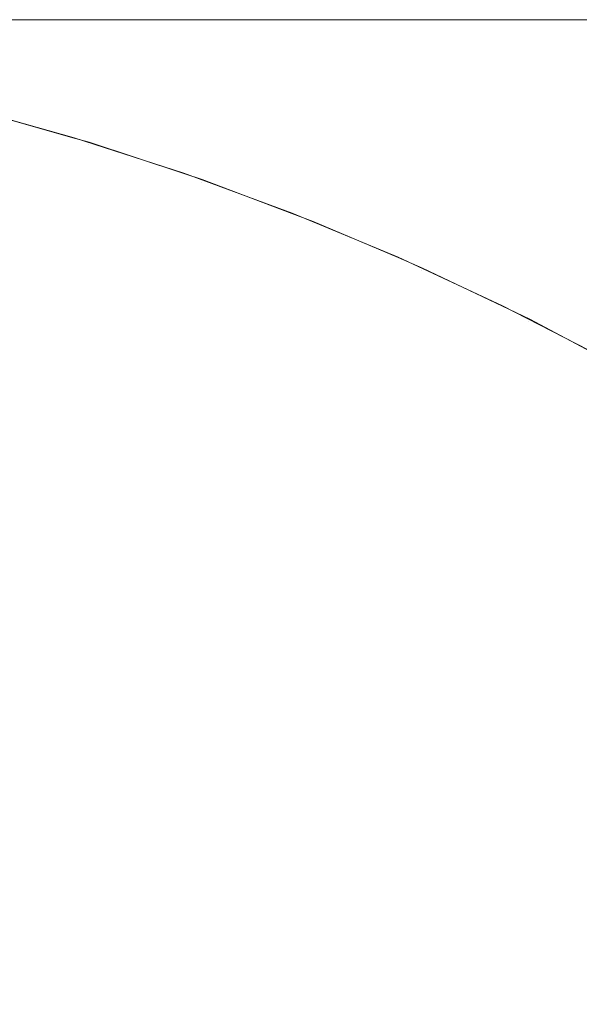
# Model space of a CAD drawing. Header units: centimetres. Extents: x -25.9 to 27.4, y -21.7 to -19.9.
# Tile 88 of 202: x -8.0607 to -8.0407, y -19.8952 to -19.86. Entities that reach past the tile are written whole.
import ezdxf

# ---------------------------------------------------------------- set-up
doc = ezdxf.new("R2010")
doc.units = ezdxf.units.CM
doc.header["$LTSCALE"] = 2.54
doc.layers.add('Lucido design-1', color=7, linetype='Continuous')

# ---------------------------------------------------------------- blocks, each defined once
blk = doc.blocks.new('Gruppo-5-1')
at = {"color": 7, "linetype": 'Continuous', "lineweight": 9}
for points, invisible_edges in [([(27.312519, -19.860047, 876.324458), (27.312519, -19.86, 876.321383), (-25.787481, -19.86, 876.321383), (-25.787481, -19.860047, 876.324458)], 8), ([(-25.787481, -19.86, 875.721383), (-8.04069, -19.86, 876.049941), (-8.046152, -19.86, 876.043136)], 9), ([(-25.787481, -19.86, 875.721383), (-8.016039, -19.86, 876.074592), (-8.022599, -19.86, 876.068839)], 9), ([(-25.787481, -19.86, 875.721383), (-8.056159, -19.86, 876.028843), (-8.060686, -19.86, 876.021383)], 9), ([(-8.046152, -19.86, 876.043136), (-8.051312, -19.86, 876.036099), (-25.787481, -19.86, 875.721383)], 10), ([(-8.051312, -19.86, 876.036099), (-8.056159, -19.86, 876.028843), (-25.787481, -19.86, 875.721383)], 10), ([(-8.022599, -19.86, 876.068839), (-8.028903, -19.86, 876.062805), (-25.787481, -19.86, 875.721383)], 10), ([(-8.028903, -19.86, 876.062805), (-8.034937, -19.86, 876.056502), (-25.787481, -19.86, 875.721383)], 10), ([(9.412519, -19.86, 876.121383), (-25.787481, -19.86, 876.321383), (27.312519, -19.86, 876.321383)], 9), ([(9.412519, -19.86, 876.121383), (-7.887481, -19.86, 876.121383), (-25.787481, -19.86, 876.321383)], 10), ([(-8.034937, -19.86, 876.056502), (-8.04069, -19.86, 876.049941), (-25.787481, -19.86, 875.721383)], 10), ([(-25.787481, -19.86, 875.721383), (-7.994941, -19.86, 876.090062), (-8.002196, -19.86, 876.085214)], 9), ([(-8.002196, -19.86, 876.085214), (-8.009233, -19.86, 876.080054), (-25.787481, -19.86, 875.721383)], 10), ([(-8.009233, -19.86, 876.080054), (-8.016039, -19.86, 876.074592), (-25.787481, -19.86, 875.721383)], 10), ([(-25.787481, -19.86, 875.721383), (-7.979831, -19.86, 876.098786), (-7.987481, -19.86, 876.094589)], 9), ([(-25.787481, -19.86, 876.321383), (-7.930769, -19.86, 876.116643), (-7.939245, -19.86, 876.114569)], 9), ([(-7.987481, -19.86, 876.094589), (-7.994941, -19.86, 876.090062), (-25.787481, -19.86, 875.721383)], 10), ([(-25.787481, -19.86, 876.321383), (-7.922211, -19.86, 876.118345), (-7.930769, -19.86, 876.116643)], 9), ([(-7.939245, -19.86, 876.114569), (-7.947622, -19.86, 876.112127), (-25.787481, -19.86, 876.321383)], 10), ([(-25.787481, -19.86, 876.321383), (-7.896205, -19.86, 876.121193), (-7.904912, -19.86, 876.120622)], 9), ([(-25.787481, -19.86, 876.321383), (-7.913586, -19.86, 876.119672), (-7.922211, -19.86, 876.118345)], 9), ([(-7.887481, -19.86, 876.121383), (-7.896205, -19.86, 876.121193), (-25.787481, -19.86, 876.321383)], 10), ([(-25.787481, -19.86, 875.721383), (-25.787481, -19.86, 876.321383), (-7.964018, -19.86, 876.106159), (-7.972005, -19.86, 876.102645)], 10), ([(-7.972005, -19.86, 876.102645), (-7.979831, -19.86, 876.098786), (-25.787481, -19.86, 875.721383)], 10), ([(-25.787481, -19.86, 876.321383), (-7.947622, -19.86, 876.112127), (-7.955885, -19.86, 876.109322)], 9), ([(-7.904912, -19.86, 876.120622), (-7.913586, -19.86, 876.119672), (-25.787481, -19.86, 876.321383)], 10), ([(-7.955885, -19.86, 876.109322), (-7.964018, -19.86, 876.106159), (-25.787481, -19.86, 876.321383)], 10), ([(-25.787481, -19.860047, 876.324458), (-25.787481, -19.860114, 876.325744), (27.312519, -19.860114, 876.325744), (27.312519, -19.860047, 876.324458)], 10), ([(-8.064883, -19.86, 876.013733), (-8.060686, -19.86, 876.021383), (-8.056911, -19.860095, 876.019204), (-8.061016, -19.860095, 876.01172)], 14), ([(-8.060686, -19.86, 876.021383), (-8.056159, -19.86, 876.028843), (-8.052482, -19.860095, 876.026501), (-8.056911, -19.860095, 876.019204)], 14), ([(-8.056159, -19.86, 876.028843), (-8.051312, -19.86, 876.036099), (-8.04774, -19.860095, 876.033598), (-8.052482, -19.860095, 876.026501)], 14), ([(-8.051312, -19.86, 876.036099), (-8.046152, -19.86, 876.043136), (-8.042693, -19.860095, 876.040482), (-8.04774, -19.860095, 876.033598)], 14), ([(-8.046152, -19.86, 876.043136), (-8.04069, -19.86, 876.049941), (-8.03735, -19.860095, 876.047139), (-8.042693, -19.860095, 876.040482)], 14), ([(27.312519, -19.860261, 876.328604), (27.312519, -19.860114, 876.325744), (-25.787481, -19.860114, 876.325744), (-25.787481, -19.860261, 876.328604)], 10), ([(-25.787481, -19.860261, 876.328604), (-25.787481, -19.8604, 876.330097), (27.312519, -19.8604, 876.330097), (27.312519, -19.860261, 876.328604)], 10), ([(27.312519, -19.860647, 876.33274), (27.312519, -19.8604, 876.330097), (-25.787481, -19.8604, 876.330097), (-25.787481, -19.860647, 876.33274)], 10), ([(-8.067439, -19.860361, 875.986883), (-8.064411, -19.860361, 875.99467), (-8.06061, -19.860798, 875.993096), (-8.063573, -19.860798, 875.985476)], 15), ([(-8.064791, -19.860095, 876.004065), (-8.061016, -19.860095, 876.01172), (-8.057351, -19.860361, 876.009812), (-8.061046, -19.860361, 876.002318)], 15), ([(-8.064411, -19.860361, 875.99467), (-8.061046, -19.860361, 876.002318), (-8.057317, -19.860798, 876.000579), (-8.06061, -19.860798, 875.993096)], 15), ([(-8.061046, -19.860361, 876.002318), (-8.057351, -19.860361, 876.009812), (-8.053701, -19.860798, 876.007912), (-8.057317, -19.860798, 876.000579)], 15), ([(-8.061016, -19.860095, 876.01172), (-8.056911, -19.860095, 876.019204), (-8.053332, -19.860361, 876.017137), (-8.057351, -19.860361, 876.009812)], 15), ([(-8.057351, -19.860361, 876.009812), (-8.053332, -19.860361, 876.017137), (-8.049769, -19.860798, 876.01508), (-8.053701, -19.860798, 876.007912)], 15), ([(-8.056911, -19.860095, 876.019204), (-8.052482, -19.860095, 876.026501), (-8.048997, -19.860361, 876.02428), (-8.053332, -19.860361, 876.017137)], 15), ([(-8.053332, -19.860361, 876.017137), (-8.048997, -19.860361, 876.02428), (-8.045527, -19.860798, 876.02207), (-8.049769, -19.860798, 876.01508)], 15), ([(-8.052482, -19.860095, 876.026501), (-8.04774, -19.860095, 876.033598), (-8.044355, -19.860361, 876.031228), (-8.048997, -19.860361, 876.02428)], 15), ([(-8.048997, -19.860361, 876.02428), (-8.044355, -19.860361, 876.031228), (-8.040985, -19.860798, 876.028868), (-8.045527, -19.860798, 876.02207)], 15), ([(-8.04774, -19.860095, 876.033598), (-8.042693, -19.860095, 876.040482), (-8.039414, -19.860361, 876.037966), (-8.044355, -19.860361, 876.031228)], 15), ([(-8.044355, -19.860361, 876.031228), (-8.039414, -19.860361, 876.037966), (-8.03615, -19.860798, 876.035461), (-8.040985, -19.860798, 876.028868)], 15), ([(-8.042693, -19.860095, 876.040482), (-8.03735, -19.860095, 876.047139), (-8.034185, -19.860361, 876.044482), (-8.039414, -19.860361, 876.037966)], 15), ([(-25.787481, -19.860647, 876.33274), (-25.787481, -19.860876, 876.334433), (27.312519, -19.860876, 876.334433), (27.312519, -19.860647, 876.33274)], 10), ([(27.312519, -19.861205, 876.336861), (27.312519, -19.860876, 876.334433), (-25.787481, -19.860876, 876.334433), (-25.787481, -19.861205, 876.336861)], 10), ([(-8.066201, -19.860798, 875.977734), (-8.063573, -19.860798, 875.985476), (-8.059731, -19.861404, 875.984077), (-8.062301, -19.861404, 875.976504)], 15), ([(-8.063573, -19.860798, 875.985476), (-8.06061, -19.860798, 875.993096), (-8.056832, -19.861404, 875.991531), (-8.059731, -19.861404, 875.984077)], 15), ([(-8.06061, -19.860798, 875.993096), (-8.057317, -19.860798, 876.000579), (-8.053611, -19.861404, 875.998851), (-8.056832, -19.861404, 875.991531)], 15), ([(-8.057317, -19.860798, 876.000579), (-8.053701, -19.860798, 876.007912), (-8.050074, -19.861404, 876.006024), (-8.053611, -19.861404, 875.998851)], 15), ([(-8.053701, -19.860798, 876.007912), (-8.049769, -19.860798, 876.01508), (-8.046227, -19.861404, 876.013035), (-8.050074, -19.861404, 876.006024)], 15), ([(-8.049769, -19.860798, 876.01508), (-8.045527, -19.860798, 876.02207), (-8.042078, -19.861404, 876.019873), (-8.046227, -19.861404, 876.013035)], 15), ([(-8.045527, -19.860798, 876.02207), (-8.040985, -19.860798, 876.028868), (-8.037635, -19.861404, 876.026522), (-8.042078, -19.861404, 876.019873)], 15), ([(-8.040985, -19.860798, 876.028868), (-8.03615, -19.860798, 876.035461), (-8.032906, -19.861404, 876.032972), (-8.037635, -19.861404, 876.026522)], 15), ([(-25.787481, -19.861205, 876.336861), (-25.787481, -19.86154, 876.338745), (27.312519, -19.86154, 876.338745), (27.312519, -19.861205, 876.336861)], 10), ([(-8.06644, -19.861404, 875.961058), (-8.064539, -19.861404, 875.968826), (-8.06062, -19.862177, 875.967776), (-8.062479, -19.862177, 875.96018)], 15), ([(-8.064539, -19.861404, 875.968826), (-8.062301, -19.861404, 875.976504), (-8.058432, -19.862177, 875.975284), (-8.06062, -19.862177, 875.967776)], 15), ([(-8.062301, -19.861404, 875.976504), (-8.059731, -19.861404, 875.984077), (-8.055918, -19.862177, 875.982689), (-8.058432, -19.862177, 875.975284)], 15), ([(-8.059731, -19.861404, 875.984077), (-8.056832, -19.861404, 875.991531), (-8.053084, -19.862177, 875.989978), (-8.055918, -19.862177, 875.982689)], 15), ([(-8.056832, -19.861404, 875.991531), (-8.053611, -19.861404, 875.998851), (-8.049934, -19.862177, 875.997136), (-8.053084, -19.862177, 875.989978)], 15), ([(-8.053611, -19.861404, 875.998851), (-8.050074, -19.861404, 876.006024), (-8.046475, -19.862177, 876.00415), (-8.049934, -19.862177, 875.997136)], 15), ([(-8.050074, -19.861404, 876.006024), (-8.046227, -19.861404, 876.013035), (-8.042713, -19.862177, 876.011007), (-8.046475, -19.862177, 876.00415)], 15), ([(-8.046227, -19.861404, 876.013035), (-8.042078, -19.861404, 876.019873), (-8.038656, -19.862177, 876.017693), (-8.042713, -19.862177, 876.011007)], 15), ([(-8.042078, -19.861404, 876.019873), (-8.037635, -19.861404, 876.026522), (-8.034312, -19.862177, 876.024195), (-8.038656, -19.862177, 876.017693)], 15), ([(27.312519, -19.861935, 876.340958), (27.312519, -19.86154, 876.338745), (-25.787481, -19.86154, 876.338745), (-25.787481, -19.861935, 876.340958)], 10), ([(-25.787481, -19.861935, 876.340958), (-25.787481, -19.862392, 876.343023), (27.312519, -19.862392, 876.343023), (27.312519, -19.861935, 876.340958)], 10), ([(-8.065194, -19.862177, 875.94478), (-8.064005, -19.862177, 875.952509), (-8.060047, -19.863117, 875.951812), (-8.06121, -19.863117, 875.944255)], 15), ([(-8.064005, -19.862177, 875.952509), (-8.062479, -19.862177, 875.96018), (-8.058556, -19.863117, 875.95931), (-8.060047, -19.863117, 875.951812)], 15), ([(-8.062479, -19.862177, 875.96018), (-8.06062, -19.862177, 875.967776), (-8.056739, -19.863117, 875.966736), (-8.058556, -19.863117, 875.95931)], 15), ([(-8.06062, -19.862177, 875.967776), (-8.058432, -19.862177, 875.975284), (-8.054599, -19.863117, 875.974076), (-8.056739, -19.863117, 875.966736)], 15), ([(-8.058432, -19.862177, 875.975284), (-8.055918, -19.862177, 875.982689), (-8.052142, -19.863117, 875.981315), (-8.054599, -19.863117, 875.974076)], 15), ([(-8.055918, -19.862177, 875.982689), (-8.053084, -19.862177, 875.989978), (-8.049371, -19.863117, 875.98844), (-8.052142, -19.863117, 875.981315)], 15), ([(-8.053084, -19.862177, 875.989978), (-8.049934, -19.862177, 875.997136), (-8.046292, -19.863117, 875.995438), (-8.049371, -19.863117, 875.98844)], 15), ([(-8.049934, -19.862177, 875.997136), (-8.046475, -19.862177, 876.00415), (-8.042911, -19.863117, 876.002295), (-8.046292, -19.863117, 875.995438)], 15), ([(-8.046475, -19.862177, 876.00415), (-8.042713, -19.862177, 876.011007), (-8.039233, -19.863117, 876.008998), (-8.042911, -19.863117, 876.002295)], 15), ([(-8.042713, -19.862177, 876.011007), (-8.038656, -19.862177, 876.017693), (-8.035267, -19.863117, 876.015534), (-8.039233, -19.863117, 876.008998)], 15), ([(27.312519, -19.862835, 876.345025), (27.312519, -19.862392, 876.343023), (-25.787481, -19.862392, 876.343023), (-25.787481, -19.862835, 876.345025)], 10), ([(-25.787481, -19.862835, 876.345025), (-25.787481, -19.863428, 876.34726), (27.312519, -19.863428, 876.34726), (27.312519, -19.862835, 876.345025)], 10), ([(-8.06271, -19.863117, 875.921383), (-8.058737, -19.86422, 875.921383), (-8.058739, -19.86423, 875.721383), (-8.062283, -19.863227, 875.721383)], 10), ([(-8.06271, -19.863117, 875.921383), (-8.062543, -19.863117, 875.929027), (-8.058574, -19.86422, 875.928854), (-8.058737, -19.86422, 875.921383)], 7), ([(-8.062543, -19.863117, 875.929027), (-8.062043, -19.863117, 875.936656), (-8.058085, -19.86422, 875.936309), (-8.058574, -19.86422, 875.928854)], 15), ([(-8.058227, -19.864474, 875.717024), (-8.062307, -19.863319, 875.717024), (-8.062283, -19.863227, 875.721383), (-8.058739, -19.86423, 875.721383)], 11), ([(-8.062043, -19.863117, 875.936656), (-8.06121, -19.863117, 875.944255), (-8.057272, -19.86422, 875.943737), (-8.058085, -19.86422, 875.936309)], 15), ([(-8.06121, -19.863117, 875.944255), (-8.060047, -19.863117, 875.951812), (-8.056135, -19.86422, 875.951122), (-8.057272, -19.86422, 875.943737)], 15), ([(-8.060047, -19.863117, 875.951812), (-8.058556, -19.863117, 875.95931), (-8.054677, -19.86422, 875.95845), (-8.056135, -19.86422, 875.951122)], 15), ([(-8.058556, -19.863117, 875.95931), (-8.056739, -19.863117, 875.966736), (-8.052901, -19.86422, 875.965708), (-8.054677, -19.86422, 875.95845)], 15), ([(-8.056739, -19.863117, 875.966736), (-8.054599, -19.863117, 875.974076), (-8.05081, -19.86422, 875.972881), (-8.052901, -19.86422, 875.965708)], 15), ([(-8.054599, -19.863117, 875.974076), (-8.052142, -19.863117, 875.981315), (-8.048409, -19.86422, 875.979956), (-8.05081, -19.86422, 875.972881)], 15), ([(-8.052142, -19.863117, 875.981315), (-8.049371, -19.863117, 875.98844), (-8.045701, -19.86422, 875.98692), (-8.048409, -19.86422, 875.979956)], 15), ([(-8.049371, -19.863117, 875.98844), (-8.046292, -19.863117, 875.995438), (-8.042691, -19.86422, 875.993759), (-8.045701, -19.86422, 875.98692)], 15), ([(-8.046292, -19.863117, 875.995438), (-8.042911, -19.863117, 876.002295), (-8.039387, -19.86422, 876.00046), (-8.042691, -19.86422, 875.993759)], 15), ([(-8.042911, -19.863117, 876.002295), (-8.039233, -19.863117, 876.008998), (-8.035793, -19.86422, 876.007011), (-8.039387, -19.86422, 876.00046)], 15), ([(27.312519, -19.863905, 876.349055), (27.312519, -19.863428, 876.34726), (-25.787481, -19.863428, 876.34726), (-25.787481, -19.863905, 876.349055)], 10), ([(-8.062374, -19.863576, 875.712891), (-8.058305, -19.864729, 875.712891), (-8.058433, -19.865146, 875.708777), (-8.062484, -19.863999, 875.708777)], 15), ([(-8.062307, -19.863319, 875.717024), (-8.058227, -19.864474, 875.717024), (-8.058305, -19.864729, 875.712891), (-8.062374, -19.863576, 875.712891)], 15), ([(-25.787481, -19.863905, 876.349055), (-25.787481, -19.864648, 876.351448), (27.312519, -19.864648, 876.351448), (27.312519, -19.863905, 876.349055)], 10), ([(-8.062484, -19.863999, 875.708777), (-8.058433, -19.865146, 875.708777), (-8.05861, -19.865725, 875.704687), (-8.062637, -19.864585, 875.704687)], 15), ([(-8.058199, -19.864383, 875.721383), (-8.058739, -19.86423, 875.721383), (-8.058737, -19.86422, 875.921383)], 10), ([(-8.058739, -19.86423, 875.721383), (-8.058199, -19.864383, 875.721383), (-8.058227, -19.864474, 875.717024)], 10), ([(-8.058199, -19.864383, 875.721383), (-8.058737, -19.86422, 875.921383), (-8.054816, -19.865486, 875.921383)], 9), ([(-8.058737, -19.86422, 875.921383), (-8.058574, -19.86422, 875.928854), (-8.054657, -19.865486, 875.928683), (-8.054816, -19.865486, 875.921383)], 7), ([(-8.058574, -19.86422, 875.928854), (-8.058085, -19.86422, 875.936309), (-8.054179, -19.865486, 875.935968), (-8.054657, -19.865486, 875.928683)], 15), ([(-8.058085, -19.86422, 875.936309), (-8.057272, -19.86422, 875.943737), (-8.053384, -19.865486, 875.943225), (-8.054179, -19.865486, 875.935968)], 15), ([(-8.057272, -19.86422, 875.943737), (-8.056135, -19.86422, 875.951122), (-8.052274, -19.865486, 875.950441), (-8.053384, -19.865486, 875.943225)], 15), ([(-8.056135, -19.86422, 875.951122), (-8.054677, -19.86422, 875.95845), (-8.05085, -19.865486, 875.957601), (-8.052274, -19.865486, 875.950441)], 15), ([(-8.054677, -19.86422, 875.95845), (-8.052901, -19.86422, 875.965708), (-8.049114, -19.865486, 875.964693), (-8.05085, -19.865486, 875.957601)], 15), ([(-8.052901, -19.86422, 875.965708), (-8.05081, -19.86422, 875.972881), (-8.047071, -19.865486, 875.971702), (-8.049114, -19.865486, 875.964693)], 15), ([(-8.05081, -19.86422, 875.972881), (-8.048409, -19.86422, 875.979956), (-8.044725, -19.865486, 875.978615), (-8.047071, -19.865486, 875.971702)], 15), ([(-8.048409, -19.86422, 875.979956), (-8.045701, -19.86422, 875.98692), (-8.042078, -19.865486, 875.98542), (-8.044725, -19.865486, 875.978615)], 15), ([(-8.045701, -19.86422, 875.98692), (-8.042691, -19.86422, 875.993759), (-8.039138, -19.865486, 875.992102), (-8.042078, -19.865486, 875.98542)], 15), ([(-8.042691, -19.86422, 875.993759), (-8.039387, -19.86422, 876.00046), (-8.035909, -19.865486, 875.99865), (-8.039138, -19.865486, 875.992102)], 15), ([(27.312519, -19.865143, 876.35304), (27.312519, -19.864648, 876.351448), (-25.787481, -19.864648, 876.351448), (-25.787481, -19.865143, 876.35304)], 10), ([(-8.062637, -19.864585, 875.704687), (-8.05861, -19.865725, 875.704687), (-8.058836, -19.866465, 875.70063), (-8.062832, -19.865334, 875.70063)], 15), ([(-8.058227, -19.864474, 875.717024), (-8.054199, -19.865802, 875.717024), (-8.054288, -19.866053, 875.712891), (-8.058305, -19.864729, 875.712891)], 15), ([(-8.054199, -19.865802, 875.717024), (-8.058227, -19.864474, 875.717024), (-8.058199, -19.864383, 875.721383), (-8.05482, -19.865497, 875.721383)], 11), ([(-8.054816, -19.865486, 875.921383), (-8.05482, -19.865497, 875.721383), (-8.058199, -19.864383, 875.721383)], 9), ([(-8.058305, -19.864729, 875.712891), (-8.054288, -19.866053, 875.712891), (-8.054433, -19.866465, 875.708777), (-8.058433, -19.865146, 875.708777)], 15), ([(-25.787481, -19.865143, 876.35304), (-25.787481, -19.86605, 876.355579), (27.312519, -19.86605, 876.355579), (27.312519, -19.865143, 876.35304)], 10), ([(-8.062832, -19.865334, 875.70063), (-8.058836, -19.866465, 875.70063), (-8.059112, -19.867363, 875.696612), (-8.063069, -19.866243, 875.696612)], 15), ([(-8.058433, -19.865146, 875.708777), (-8.054433, -19.866465, 875.708777), (-8.054635, -19.867036, 875.704687), (-8.05861, -19.865725, 875.704687)], 15), ([(-8.054167, -19.865712, 875.721383), (-8.05482, -19.865497, 875.721383), (-8.054816, -19.865486, 875.921383)], 10), ([(-8.05482, -19.865497, 875.721383), (-8.054167, -19.865712, 875.721383), (-8.054199, -19.865802, 875.717024)], 10), ([(-8.054167, -19.865712, 875.721383), (-8.054816, -19.865486, 875.921383), (-8.050954, -19.86691, 875.921383)], 9), ([(-8.054816, -19.865486, 875.921383), (-8.054657, -19.865486, 875.928683), (-8.050799, -19.86691, 875.928514), (-8.050954, -19.86691, 875.921383)], 7), ([(-8.054657, -19.865486, 875.928683), (-8.054179, -19.865486, 875.935968), (-8.050332, -19.86691, 875.935631), (-8.050799, -19.86691, 875.928514)], 15), ([(-8.050231, -19.867299, 875.717024), (-8.054199, -19.865802, 875.717024), (-8.054167, -19.865712, 875.721383), (-8.050959, -19.866923, 875.721383)], 11), ([(-8.054179, -19.865486, 875.935968), (-8.053384, -19.865486, 875.943225), (-8.049556, -19.86691, 875.942721), (-8.050332, -19.86691, 875.935631)], 15), ([(-8.050954, -19.86691, 875.921383), (-8.050959, -19.866923, 875.721383), (-8.054167, -19.865712, 875.721383)], 9), ([(-8.053384, -19.865486, 875.943225), (-8.052274, -19.865486, 875.950441), (-8.048471, -19.86691, 875.94977), (-8.049556, -19.86691, 875.942721)], 15), ([(-8.052274, -19.865486, 875.950441), (-8.05085, -19.865486, 875.957601), (-8.047079, -19.86691, 875.956765), (-8.048471, -19.86691, 875.94977)], 15), ([(-8.05085, -19.865486, 875.957601), (-8.049114, -19.865486, 875.964693), (-8.045384, -19.86691, 875.963693), (-8.047079, -19.86691, 875.956765)], 15), ([(-8.049114, -19.865486, 875.964693), (-8.047071, -19.865486, 875.971702), (-8.043388, -19.86691, 875.970541), (-8.045384, -19.86691, 875.963693)], 15), ([(-8.047071, -19.865486, 875.971702), (-8.044725, -19.865486, 875.978615), (-8.041096, -19.86691, 875.977295), (-8.043388, -19.86691, 875.970541)], 15), ([(-8.044725, -19.865486, 875.978615), (-8.042078, -19.865486, 875.98542), (-8.038511, -19.86691, 875.983942), (-8.041096, -19.86691, 875.977295)], 15), ([(-8.042078, -19.865486, 875.98542), (-8.039138, -19.865486, 875.992102), (-8.035638, -19.86691, 875.99047), (-8.038511, -19.86691, 875.983942)], 15), ([(27.312519, -19.866548, 876.356974), (27.312519, -19.86605, 876.355579), (-25.787481, -19.86605, 876.355579), (-25.787481, -19.866548, 876.356974)], 10), ([(-8.05861, -19.865725, 875.704687), (-8.054635, -19.867036, 875.704687), (-8.054893, -19.867765, 875.70063), (-8.058836, -19.866465, 875.70063)], 15), ([(-8.054288, -19.866053, 875.712891), (-8.05033, -19.867546, 875.712891), (-8.050493, -19.867951, 875.708777), (-8.054433, -19.866465, 875.708777)], 15), ([(-8.054199, -19.865802, 875.717024), (-8.050231, -19.867299, 875.717024), (-8.05033, -19.867546, 875.712891), (-8.054288, -19.866053, 875.712891)], 15), ([(-8.063069, -19.866243, 875.696612), (-8.059112, -19.867363, 875.696612), (-8.059435, -19.868419, 875.692639), (-8.063347, -19.867311, 875.692639)], 15), ([(-25.787481, -19.866548, 876.356974), (-25.787481, -19.867629, 876.359645), (27.312519, -19.867629, 876.359645), (27.312519, -19.866548, 876.356974)], 10), ([(-8.058836, -19.866465, 875.70063), (-8.054893, -19.867765, 875.70063), (-8.055206, -19.868651, 875.696612), (-8.059112, -19.867363, 875.696612)], 15), ([(-8.054433, -19.866465, 875.708777), (-8.050493, -19.867951, 875.708777), (-8.050719, -19.868514, 875.704687), (-8.054635, -19.867036, 875.704687)], 15), ([(-8.054635, -19.867036, 875.704687), (-8.050719, -19.868514, 875.704687), (-8.051007, -19.869231, 875.70063), (-8.054893, -19.867765, 875.70063)], 15), ([(-8.050196, -19.867211, 875.721383), (-8.050959, -19.866923, 875.721383), (-8.050954, -19.86691, 875.921383)], 10), ([(-8.050959, -19.866923, 875.721383), (-8.050196, -19.867211, 875.721383), (-8.050231, -19.867299, 875.717024)], 10), ([(-8.050196, -19.867211, 875.721383), (-8.050954, -19.86691, 875.921383), (-8.047157, -19.86849, 875.921383)], 9), ([(-8.050954, -19.86691, 875.921383), (-8.050799, -19.86691, 875.928514), (-8.047005, -19.86849, 875.928348), (-8.047157, -19.86849, 875.921383)], 7), ([(-8.050799, -19.86691, 875.928514), (-8.050332, -19.86691, 875.935631), (-8.04655, -19.86849, 875.9353), (-8.047005, -19.86849, 875.928348)], 15), ([(-8.050332, -19.86691, 875.935631), (-8.049556, -19.86691, 875.942721), (-8.045791, -19.86849, 875.942225), (-8.04655, -19.86849, 875.9353)], 15), ([(-8.049556, -19.86691, 875.942721), (-8.048471, -19.86691, 875.94977), (-8.044732, -19.86849, 875.949111), (-8.045791, -19.86849, 875.942225)], 15), ([(-8.048471, -19.86691, 875.94977), (-8.047079, -19.86691, 875.956765), (-8.043373, -19.86849, 875.955944), (-8.044732, -19.86849, 875.949111)], 15), ([(-8.047079, -19.86691, 875.956765), (-8.045384, -19.86691, 875.963693), (-8.041717, -19.86849, 875.962711), (-8.043373, -19.86849, 875.955944)], 15), ([(-8.045384, -19.86691, 875.963693), (-8.043388, -19.86691, 875.970541), (-8.039767, -19.86849, 875.969399), (-8.041717, -19.86849, 875.962711)], 15), ([(-8.043388, -19.86691, 875.970541), (-8.041096, -19.86691, 875.977295), (-8.037528, -19.86849, 875.975996), (-8.039767, -19.86849, 875.969399)], 15), ([(-8.041096, -19.86691, 875.977295), (-8.038511, -19.86691, 875.983942), (-8.035003, -19.86849, 875.982489), (-8.037528, -19.86849, 875.975996)], 15), ([(-8.063347, -19.867311, 875.692639), (-8.059435, -19.868419, 875.692639), (-8.059805, -19.869628, 875.688718), (-8.063666, -19.868535, 875.688718)], 15), ([(-8.059112, -19.867363, 875.696612), (-8.055206, -19.868651, 875.696612), (-8.055573, -19.869691, 875.692639), (-8.059435, -19.868419, 875.692639)], 15), ([(-8.050231, -19.867299, 875.717024), (-8.04633, -19.868964, 875.717024), (-8.04644, -19.869206, 875.712891), (-8.05033, -19.867546, 875.712891)], 15), ([(-8.04633, -19.868964, 875.717024), (-8.050231, -19.867299, 875.717024), (-8.050196, -19.867211, 875.721383), (-8.047164, -19.868505, 875.721383)], 11), ([(-8.047157, -19.86849, 875.921383), (-8.047164, -19.868505, 875.721383), (-8.050196, -19.867211, 875.721383)], 9), ([(27.312519, -19.868117, 876.360848), (27.312519, -19.867629, 876.359645), (-25.787481, -19.867629, 876.359645), (-25.787481, -19.868117, 876.360848)], 10), ([(-8.054893, -19.867765, 875.70063), (-8.051007, -19.869231, 875.70063), (-8.051358, -19.870103, 875.696612), (-8.055206, -19.868651, 875.696612)], 15), ([(-8.05033, -19.867546, 875.712891), (-8.04644, -19.869206, 875.712891), (-8.04662, -19.869604, 875.708777), (-8.050493, -19.867951, 875.708777)], 15), ([(-25.787481, -19.868117, 876.360848), (-25.787481, -19.869385, 876.363638), (27.312519, -19.869385, 876.363638), (27.312519, -19.868117, 876.360848)], 10), ([(-8.050493, -19.867951, 875.708777), (-8.04662, -19.869604, 875.708777), (-8.046869, -19.870156, 875.704687), (-8.050719, -19.868514, 875.704687)], 15), ([(-8.059435, -19.868419, 875.692639), (-8.055573, -19.869691, 875.692639), (-8.055995, -19.870884, 875.688718), (-8.059805, -19.869628, 875.688718)], 15), ([(-8.050719, -19.868514, 875.704687), (-8.046869, -19.870156, 875.704687), (-8.047188, -19.870861, 875.70063), (-8.051007, -19.869231, 875.70063)], 15), ([(-8.046291, -19.868877, 875.721383), (-8.047164, -19.868505, 875.721383), (-8.047157, -19.86849, 875.921383)], 10), ([(-8.047164, -19.868505, 875.721383), (-8.046291, -19.868877, 875.721383), (-8.04633, -19.868964, 875.717024)], 10), ([(-8.046291, -19.868877, 875.721383), (-8.047157, -19.86849, 875.921383), (-8.043432, -19.870224, 875.921383)], 9), ([(-8.047157, -19.86849, 875.921383), (-8.047005, -19.86849, 875.928348), (-8.043284, -19.870224, 875.928186), (-8.043432, -19.870224, 875.921383)], 7), ([(-8.047005, -19.86849, 875.928348), (-8.04655, -19.86849, 875.9353), (-8.042839, -19.870224, 875.934975), (-8.043284, -19.870224, 875.928186)], 15), ([(-8.04655, -19.86849, 875.9353), (-8.045791, -19.86849, 875.942225), (-8.042098, -19.870224, 875.941739), (-8.042839, -19.870224, 875.934975)], 15), ([(-8.045791, -19.86849, 875.942225), (-8.044732, -19.86849, 875.949111), (-8.041063, -19.870224, 875.948464), (-8.042098, -19.870224, 875.941739)], 15), ([(-8.044732, -19.86849, 875.949111), (-8.043373, -19.86849, 875.955944), (-8.039736, -19.870224, 875.955137), (-8.041063, -19.870224, 875.948464)], 15), ([(-8.043373, -19.86849, 875.955944), (-8.041717, -19.86849, 875.962711), (-8.038118, -19.870224, 875.961747), (-8.039736, -19.870224, 875.955137)], 15), ([(-8.041717, -19.86849, 875.962711), (-8.039767, -19.86849, 875.969399), (-8.036214, -19.870224, 875.968279), (-8.038118, -19.870224, 875.961747)], 15), ([(-8.063666, -19.868535, 875.688718), (-8.059805, -19.869628, 875.688718), (-8.060222, -19.87099, 875.684856), (-8.064025, -19.869914, 875.684856)], 15), ([(-8.055206, -19.868651, 875.696612), (-8.051358, -19.870103, 875.696612), (-8.051769, -19.871127, 875.692639), (-8.055573, -19.869691, 875.692639)], 15), ([(-8.042504, -19.870792, 875.717024), (-8.04633, -19.868964, 875.717024), (-8.046291, -19.868877, 875.721383), (-8.04344, -19.87024, 875.721383)], 11), ([(-8.043432, -19.870224, 875.921383), (-8.04344, -19.87024, 875.721383), (-8.046291, -19.868877, 875.721383)], 9), ([(-8.051007, -19.869231, 875.70063), (-8.047188, -19.870861, 875.70063), (-8.047575, -19.871717, 875.696612), (-8.051358, -19.870103, 875.696612)], 15), ([(-8.04644, -19.869206, 875.712891), (-8.042623, -19.87103, 875.712891), (-8.04282, -19.87142, 875.708777), (-8.04662, -19.869604, 875.708777)], 15), ([(-8.04633, -19.868964, 875.717024), (-8.042504, -19.870792, 875.717024), (-8.042623, -19.87103, 875.712891), (-8.04644, -19.869206, 875.712891)], 15), ([(27.312519, -19.869848, 876.364658), (27.312519, -19.869385, 876.363638), (-25.787481, -19.869385, 876.363638), (-25.787481, -19.869848, 876.364658)], 10), ([(-25.787481, -19.869848, 876.364658), (-25.787481, -19.871313, 876.367551), (27.312519, -19.871313, 876.367551), (27.312519, -19.869848, 876.364658)], 10), ([(-8.064025, -19.869914, 875.684856), (-8.060222, -19.87099, 875.684856), (-8.060685, -19.872502, 875.68106), (-8.064423, -19.871443, 875.68106)], 15), ([(-8.059805, -19.869628, 875.688718), (-8.055995, -19.870884, 875.688718), (-8.056469, -19.872227, 875.684856), (-8.060222, -19.87099, 875.684856)], 15), ([(-8.055573, -19.869691, 875.692639), (-8.051769, -19.871127, 875.692639), (-8.052241, -19.872301, 875.688718), (-8.055995, -19.870884, 875.688718)], 15), ([(-8.04662, -19.869604, 875.708777), (-8.04282, -19.87142, 875.708777), (-8.043093, -19.871961, 875.704687), (-8.046869, -19.870156, 875.704687)], 15), ([(-8.051358, -19.870103, 875.696612), (-8.047575, -19.871717, 875.696612), (-8.048029, -19.872723, 875.692639), (-8.051769, -19.871127, 875.692639)], 15), ([(-8.046869, -19.870156, 875.704687), (-8.043093, -19.871961, 875.704687), (-8.043441, -19.872651, 875.70063), (-8.047188, -19.870861, 875.70063)], 15), ([(-8.042461, -19.870707, 875.721383), (-8.04344, -19.87024, 875.721383), (-8.043432, -19.870224, 875.921383)], 10), ([(-8.04344, -19.87024, 875.721383), (-8.042461, -19.870707, 875.721383), (-8.042504, -19.870792, 875.717024)], 10), ([(-8.042461, -19.870707, 875.721383), (-8.043432, -19.870224, 875.921383), (-8.039784, -19.872108, 875.921383)], 9), ([(-8.043432, -19.870224, 875.921383), (-8.043284, -19.870224, 875.928186), (-8.039639, -19.872108, 875.928027), (-8.039784, -19.872108, 875.921383)], 7), ([(-8.043284, -19.870224, 875.928186), (-8.042839, -19.870224, 875.934975), (-8.039205, -19.872108, 875.934658), (-8.039639, -19.872108, 875.928027)], 15), ([(-8.042839, -19.870224, 875.934975), (-8.042098, -19.870224, 875.941739), (-8.038481, -19.872108, 875.941263), (-8.039205, -19.872108, 875.934658)], 15), ([(-8.042098, -19.870224, 875.941739), (-8.041063, -19.870224, 875.948464), (-8.037471, -19.872108, 875.947831), (-8.038481, -19.872108, 875.941263)], 15), ([(-8.041063, -19.870224, 875.948464), (-8.039736, -19.870224, 875.955137), (-8.036174, -19.872108, 875.954348), (-8.037471, -19.872108, 875.947831)], 15), ([(-8.060222, -19.87099, 875.684856), (-8.056469, -19.872227, 875.684856), (-8.056996, -19.873718, 875.68106), (-8.060685, -19.872502, 875.68106)], 15), ([(-8.055995, -19.870884, 875.688718), (-8.052241, -19.872301, 875.688718), (-8.052772, -19.873623, 875.684856), (-8.056469, -19.872227, 875.684856)], 15), ([(-8.047188, -19.870861, 875.70063), (-8.043441, -19.872651, 875.70063), (-8.043864, -19.87349, 875.696612), (-8.047575, -19.871717, 875.696612)], 15), ([(-8.042504, -19.870792, 875.717024), (-8.038758, -19.872782, 875.717024), (-8.038888, -19.873014, 875.712891), (-8.042623, -19.87103, 875.712891)], 15), ([(-8.038758, -19.872782, 875.717024), (-8.042504, -19.870792, 875.717024), (-8.042461, -19.870707, 875.721383), (-8.039793, -19.872124, 875.721383)], 11), ([(-8.039784, -19.872108, 875.921383), (-8.039793, -19.872124, 875.721383), (-8.042461, -19.870707, 875.721383)], 9), ([(27.312519, -19.871739, 876.368395), (27.312519, -19.871313, 876.367551), (-25.787481, -19.871313, 876.367551), (-25.787481, -19.871739, 876.368395)], 10), ([(-8.051769, -19.871127, 875.692639), (-8.048029, -19.872723, 875.692639), (-8.048551, -19.873876, 875.688718), (-8.052241, -19.872301, 875.688718)], 15), ([(-8.042623, -19.87103, 875.712891), (-8.038888, -19.873014, 875.712891), (-8.039101, -19.873395, 875.708777), (-8.04282, -19.87142, 875.708777)], 15), ([(-8.064423, -19.871443, 875.68106), (-8.060685, -19.872502, 875.68106), (-8.061193, -19.874159, 875.677334), (-8.06486, -19.873121, 875.677334)], 15), ([(-8.04282, -19.87142, 875.708777), (-8.039101, -19.873395, 875.708777), (-8.039396, -19.873924, 875.704687), (-8.043093, -19.871961, 875.704687)], 15), ([(-25.787481, -19.871739, 876.368395), (-25.787481, -19.873409, 876.371377), (27.312519, -19.873409, 876.371377), (27.312519, -19.871739, 876.368395)], 10), ([(-8.047575, -19.871717, 875.696612), (-8.043864, -19.87349, 875.696612), (-8.044361, -19.874476, 875.692639), (-8.048029, -19.872723, 875.692639)], 15), ([(-8.043093, -19.871961, 875.704687), (-8.039396, -19.873924, 875.704687), (-8.039774, -19.874599, 875.70063), (-8.043441, -19.872651, 875.70063)], 15), ([(-8.056469, -19.872227, 875.684856), (-8.052772, -19.873623, 875.684856), (-8.053361, -19.875089, 875.68106), (-8.056996, -19.873718, 875.68106)], 15), ([(-8.052241, -19.872301, 875.688718), (-8.048551, -19.873876, 875.688718), (-8.049137, -19.875174, 875.684856), (-8.052772, -19.873623, 875.684856)], 15), ([(-8.060685, -19.872502, 875.68106), (-8.056996, -19.873718, 875.68106), (-8.057573, -19.875352, 875.677334), (-8.061193, -19.874159, 875.677334)], 15), ([(-8.048029, -19.872723, 875.692639), (-8.044361, -19.874476, 875.692639), (-8.04493, -19.875606, 875.688718), (-8.048551, -19.873876, 875.688718)], 15), ([(-8.043441, -19.872651, 875.70063), (-8.039774, -19.874599, 875.70063), (-8.040232, -19.87542, 875.696612), (-8.043864, -19.87349, 875.696612)], 15), ([(27.312519, -19.873788, 876.372053), (27.312519, -19.873409, 876.371377), (-25.787481, -19.873409, 876.371377), (-25.787481, -19.873788, 876.372053)], 10), ([(-25.787481, -19.873788, 876.372053), (-25.787481, -19.87567, 876.375108), (27.312519, -19.87567, 876.375108), (27.312519, -19.873788, 876.372053)], 10), ([(-8.056996, -19.873718, 875.68106), (-8.053361, -19.875089, 875.68106), (-8.054008, -19.876698, 875.677334), (-8.057573, -19.875352, 875.677334)], 15), ([(-8.052772, -19.873623, 875.684856), (-8.049137, -19.875174, 875.684856), (-8.049788, -19.876614, 875.68106), (-8.053361, -19.875089, 875.68106)], 15), ([(-8.043864, -19.87349, 875.696612), (-8.040232, -19.87542, 875.696612), (-8.04077, -19.876383, 875.692639), (-8.044361, -19.874476, 875.692639)], 15), ([(-8.061193, -19.874159, 875.677334), (-8.057573, -19.875352, 875.677334), (-8.058201, -19.877129, 875.673687), (-8.061744, -19.875961, 875.673687)], 15), ([(-8.048551, -19.873876, 875.688718), (-8.04493, -19.875606, 875.688718), (-8.045572, -19.876877, 875.684856), (-8.049137, -19.875174, 875.684856)], 15), ([(-8.044361, -19.874476, 875.692639), (-8.04077, -19.876383, 875.692639), (-8.041387, -19.877488, 875.688718), (-8.04493, -19.875606, 875.688718)], 15), ([(-8.053361, -19.875089, 875.68106), (-8.049788, -19.876614, 875.68106), (-8.050502, -19.878194, 875.677334), (-8.054008, -19.876698, 875.677334)], 15), ([(-8.049137, -19.875174, 875.684856), (-8.045572, -19.876877, 875.684856), (-8.046283, -19.878289, 875.68106), (-8.049788, -19.876614, 875.68106)], 15), ([(-8.057573, -19.875352, 875.677334), (-8.054008, -19.876698, 875.677334), (-8.05471, -19.878446, 875.673687), (-8.058201, -19.877129, 875.673687)], 15), ([(-8.040232, -19.87542, 875.696612), (-8.036685, -19.877501, 875.696612), (-8.037263, -19.878441, 875.692639), (-8.04077, -19.876383, 875.692639)], 15), ([(27.312519, -19.875989, 876.375625), (27.312519, -19.87567, 876.375108), (-25.787481, -19.87567, 876.375108), (-25.787481, -19.875989, 876.375625)], 10), ([(-8.04493, -19.875606, 875.688718), (-8.041387, -19.877488, 875.688718), (-8.042082, -19.878731, 875.684856), (-8.045572, -19.876877, 875.684856)], 15), ([(-25.787481, -19.875989, 876.375625), (-25.787481, -19.878092, 876.378736), (27.312519, -19.878092, 876.378736), (27.312519, -19.875989, 876.375625)], 10), ([(-8.061744, -19.875961, 875.673687), (-8.058201, -19.877129, 875.673687), (-8.058877, -19.879043, 875.670122), (-8.062339, -19.877901, 875.670122)], 15), ([(-8.049788, -19.876614, 875.68106), (-8.046283, -19.878289, 875.68106), (-8.047064, -19.879837, 875.677334), (-8.050502, -19.878194, 875.677334)], 15), ([(-8.04077, -19.876383, 875.692639), (-8.037263, -19.878441, 875.692639), (-8.037927, -19.879518, 875.688718), (-8.041387, -19.877488, 875.688718)], 15), ([(-8.054008, -19.876698, 875.677334), (-8.050502, -19.878194, 875.677334), (-8.051278, -19.87991, 875.673687), (-8.05471, -19.878446, 875.673687)], 15), ([(-8.045572, -19.876877, 875.684856), (-8.042082, -19.878731, 875.684856), (-8.042852, -19.880111, 875.68106), (-8.046283, -19.878289, 875.68106)], 15), ([(-8.058201, -19.877129, 875.673687), (-8.05471, -19.878446, 875.673687), (-8.055467, -19.880329, 875.670122), (-8.058877, -19.879043, 875.670122)], 15), ([(-8.041387, -19.877488, 875.688718), (-8.037927, -19.879518, 875.688718), (-8.038673, -19.880731, 875.684856), (-8.042082, -19.878731, 875.684856)], 15), ([(-8.062339, -19.877901, 875.670122), (-8.058877, -19.879043, 875.670122), (-8.059601, -19.881091, 875.666648), (-8.062975, -19.879979, 875.666648)], 15), ([(27.312519, -19.878341, 876.379106), (27.312519, -19.878092, 876.378736), (-25.787481, -19.878092, 876.378736), (-25.787481, -19.878341, 876.379106)], 10), ([(-25.787481, -19.878341, 876.379106), (-25.787481, -19.880669, 876.382256), (27.312519, -19.880669, 876.382256), (27.312519, -19.878341, 876.379106)], 10), ([(-8.050502, -19.878194, 875.677334), (-8.047064, -19.879837, 875.677334), (-8.047912, -19.881519, 875.673687), (-8.051278, -19.87991, 875.673687)], 15), ([(-8.046283, -19.878289, 875.68106), (-8.042852, -19.880111, 875.68106), (-8.043698, -19.881625, 875.677334), (-8.047064, -19.879837, 875.677334)], 15), ([(-8.05471, -19.878446, 875.673687), (-8.051278, -19.87991, 875.673687), (-8.052114, -19.88176, 875.670122), (-8.055467, -19.880329, 875.670122)], 15), ([(-8.042082, -19.878731, 875.684856), (-8.038673, -19.880731, 875.684856), (-8.039502, -19.882077, 875.68106), (-8.042852, -19.880111, 875.68106)], 15), ([(-8.058877, -19.879043, 875.670122), (-8.055467, -19.880329, 875.670122), (-8.056277, -19.882345, 875.666648), (-8.059601, -19.881091, 875.666648)], 15), ([(-8.062975, -19.879979, 875.666648), (-8.059601, -19.881091, 875.666648), (-8.060371, -19.88327, 875.663268), (-8.063652, -19.882188, 875.663268)], 15), ([(-8.051278, -19.87991, 875.673687), (-8.047912, -19.881519, 875.673687), (-8.048826, -19.883331, 875.670122), (-8.052114, -19.88176, 875.670122)], 15), ([(-8.047064, -19.879837, 875.677334), (-8.043698, -19.881625, 875.677334), (-8.044617, -19.883269, 875.673687), (-8.047912, -19.881519, 875.673687)], 15), ([(-8.042852, -19.880111, 875.68106), (-8.039502, -19.882077, 875.68106), (-8.040411, -19.883553, 875.677334), (-8.043698, -19.881625, 875.677334)], 15), ([(-8.055467, -19.880329, 875.670122), (-8.052114, -19.88176, 875.670122), (-8.053009, -19.883739, 875.666648), (-8.056277, -19.882345, 875.666648)], 15), ([(27.312519, -19.88084, 876.382487), (27.312519, -19.880669, 876.382256), (-25.787481, -19.880669, 876.382256), (-25.787481, -19.88084, 876.382487)], 10), ([(-25.787481, -19.88084, 876.382487), (-25.787481, -19.883398, 876.385661), (27.312519, -19.883398, 876.385661), (27.312519, -19.88084, 876.382487)], 10), ([(-8.059601, -19.881091, 875.666648), (-8.056277, -19.882345, 875.666648), (-8.057139, -19.884489, 875.663268), (-8.060371, -19.88327, 875.663268)], 15), ([(-8.047912, -19.881519, 875.673687), (-8.044617, -19.883269, 875.673687), (-8.045607, -19.885041, 875.670122), (-8.048826, -19.883331, 875.670122)], 15), ([(-8.052114, -19.88176, 875.670122), (-8.048826, -19.883331, 875.670122), (-8.049804, -19.885271, 875.666648), (-8.053009, -19.883739, 875.666648)], 15), ([(-8.043698, -19.881625, 875.677334), (-8.040411, -19.883553, 875.677334), (-8.041399, -19.885157, 875.673687), (-8.044617, -19.883269, 875.673687)], 15), ([(-8.063652, -19.882188, 875.663268), (-8.060371, -19.88327, 875.663268), (-8.061185, -19.885575, 875.659988), (-8.064368, -19.884526, 875.659988)], 15), ([(-8.056277, -19.882345, 875.666648), (-8.053009, -19.883739, 875.666648), (-8.053961, -19.885845, 875.663268), (-8.057139, -19.884489, 875.663268)], 15), ([(-8.060371, -19.88327, 875.663268), (-8.057139, -19.884489, 875.663268), (-8.05805, -19.886758, 875.659988), (-8.061185, -19.885575, 875.659988)], 15), ([(-8.044617, -19.883269, 875.673687), (-8.041399, -19.885157, 875.673687), (-8.042463, -19.886886, 875.670122), (-8.045607, -19.885041, 875.670122)], 15), ([(27.312519, -19.883481, 876.385764), (27.312519, -19.883398, 876.385661), (-25.787481, -19.883398, 876.385661), (-25.787481, -19.883481, 876.385764)], 10), ([(-25.787481, -19.883481, 876.385764), (-25.787481, -19.886261, 876.38893), (27.312519, -19.886261, 876.38893), (27.312519, -19.883481, 876.385764)], 10), ([(-8.048826, -19.883331, 875.670122), (-8.045607, -19.885041, 875.670122), (-8.046666, -19.886938, 875.666648), (-8.049804, -19.885271, 875.666648)], 15), ([(-8.040411, -19.883553, 875.677334), (-8.037209, -19.88562, 875.677334), (-8.038264, -19.887181, 875.673687), (-8.041399, -19.885157, 875.673687)], 15), ([(-8.053009, -19.883739, 875.666648), (-8.049804, -19.885271, 875.666648), (-8.050844, -19.887335, 875.663268), (-8.053961, -19.885845, 875.663268)], 15), ([(-8.057139, -19.884489, 875.663268), (-8.053961, -19.885845, 875.663268), (-8.054968, -19.888073, 875.659988), (-8.05805, -19.886758, 875.659988)], 15), ([(-8.045607, -19.885041, 875.670122), (-8.042463, -19.886886, 875.670122), (-8.043602, -19.888736, 875.666648), (-8.046666, -19.886938, 875.666648)], 15), ([(-8.049804, -19.885271, 875.666648), (-8.046666, -19.886938, 875.666648), (-8.047793, -19.888955, 875.663268), (-8.050844, -19.887335, 875.663268)], 15), ([(-8.041399, -19.885157, 875.673687), (-8.038264, -19.887181, 875.673687), (-8.039401, -19.888862, 875.670122), (-8.042463, -19.886886, 875.670122)], 15), ([(-8.061185, -19.885575, 875.659988), (-8.05805, -19.886758, 875.659988), (-8.05901, -19.889147, 875.656814), (-8.062043, -19.888002, 875.656814)], 15), ([(-8.053961, -19.885845, 875.663268), (-8.050844, -19.887335, 875.663268), (-8.051945, -19.889518, 875.659988), (-8.054968, -19.888073, 875.659988)], 15), ([(27.312519, -19.889175, 876.39198), (27.312519, -19.886273, 876.388942), (-25.787481, -19.886273, 876.388942), (-25.787481, -19.889175, 876.39198)], 10), ([(-8.05805, -19.886758, 875.659988), (-8.054968, -19.888073, 875.659988), (-8.056029, -19.890419, 875.656814), (-8.05901, -19.889147, 875.656814)], 15), ([(-8.046666, -19.886938, 875.666648), (-8.043602, -19.888736, 875.666648), (-8.044814, -19.890703, 875.663268), (-8.047793, -19.888955, 875.663268)], 15), ([(-8.042463, -19.886886, 875.670122), (-8.039401, -19.888862, 875.670122), (-8.040617, -19.890662, 875.666648), (-8.043602, -19.888736, 875.666648)], 15), ([(-8.050844, -19.887335, 875.663268), (-8.047793, -19.888955, 875.663268), (-8.048985, -19.891089, 875.659988), (-8.051945, -19.889518, 875.659988)], 15), ([(-8.062043, -19.888002, 875.656814), (-8.05901, -19.889147, 875.656814), (-8.060017, -19.891652, 875.65375), (-8.062942, -19.890548, 875.65375)], 15), ([(-8.054968, -19.888073, 875.659988), (-8.051945, -19.889518, 875.659988), (-8.053104, -19.891817, 875.656814), (-8.056029, -19.890419, 875.656814)], 15), ([(-8.043602, -19.888736, 875.666648), (-8.040617, -19.890662, 875.666648), (-8.041911, -19.892577, 875.663268), (-8.044814, -19.890703, 875.663268)], 15), ([(-25.787481, -19.889175, 876.39198), (-25.787481, -19.889292, 876.392092), (27.312519, -19.889292, 876.392092), (27.312519, -19.889175, 876.39198)], 10), ([(27.312519, -19.892218, 876.394906), (27.312519, -19.889292, 876.392092), (-25.787481, -19.889292, 876.392092), (-25.787481, -19.892218, 876.394906)], 10), ([(-8.05901, -19.889147, 875.656814), (-8.056029, -19.890419, 875.656814), (-8.057141, -19.892879, 875.65375), (-8.060017, -19.891652, 875.65375)], 15), ([(-8.047793, -19.888955, 875.663268), (-8.044814, -19.890703, 875.663268), (-8.046096, -19.892785, 875.659988), (-8.048985, -19.891089, 875.659988)], 15), ([(-8.051945, -19.889518, 875.659988), (-8.048985, -19.891089, 875.659988), (-8.050241, -19.893337, 875.656814), (-8.053104, -19.891817, 875.656814)], 15), ([(-8.062942, -19.890548, 875.65375), (-8.060017, -19.891652, 875.65375), (-8.061068, -19.894268, 875.650802), (-8.063882, -19.893206, 875.650802)], 15), ([(-8.056029, -19.890419, 875.656814), (-8.053104, -19.891817, 875.656814), (-8.054319, -19.894227, 875.65375), (-8.057141, -19.892879, 875.65375)], 15), ([(-8.044814, -19.890703, 875.663268), (-8.041911, -19.892577, 875.663268), (-8.04328, -19.894602, 875.659988), (-8.046096, -19.892785, 875.659988)], 15), ([(-8.040617, -19.890662, 875.666648), (-8.037716, -19.892714, 875.666648), (-8.039091, -19.894572, 875.663268), (-8.041911, -19.892577, 875.663268)], 15), ([(-8.048985, -19.891089, 875.659988), (-8.046096, -19.892785, 875.659988), (-8.047445, -19.894978, 875.656814), (-8.050241, -19.893337, 875.656814)], 15), ([(-8.060017, -19.891652, 875.65375), (-8.057141, -19.892879, 875.65375), (-8.058302, -19.895448, 875.650802), (-8.061068, -19.894268, 875.650802)], 15), ([(-8.053104, -19.891817, 875.656814), (-8.050241, -19.893337, 875.656814), (-8.051558, -19.895694, 875.65375), (-8.054319, -19.894227, 875.65375)], 15), ([(-25.787481, -19.892218, 876.394906), (-25.787481, -19.892445, 876.395107), (27.312519, -19.892445, 876.395107), (27.312519, -19.892218, 876.394906)], 10), ([(27.312519, -19.895386, 876.397705), (27.312519, -19.892445, 876.395107), (-25.787481, -19.892445, 876.395107), (-25.787481, -19.895386, 876.397705)], 10), ([(-8.046096, -19.892785, 875.659988), (-8.04328, -19.894602, 875.659988), (-8.044722, -19.896735, 875.656814), (-8.047445, -19.894978, 875.656814)], 15), ([(-8.041911, -19.892577, 875.663268), (-8.039091, -19.894572, 875.663268), (-8.040544, -19.896537, 875.659988), (-8.04328, -19.894602, 875.659988)], 15), ([(-8.057141, -19.892879, 875.65375), (-8.054319, -19.894227, 875.65375), (-8.055589, -19.896745, 875.650802), (-8.058302, -19.895448, 875.650802)], 15), ([(-8.050241, -19.893337, 875.656814), (-8.047445, -19.894978, 875.656814), (-8.048861, -19.897277, 875.65375), (-8.051558, -19.895694, 875.65375)], 15), ([(-8.061068, -19.894268, 875.650802), (-8.058302, -19.895448, 875.650802), (-8.059511, -19.898123, 875.647975), (-8.062162, -19.896991, 875.647975)], 15), ([(-8.054319, -19.894227, 875.65375), (-8.051558, -19.895694, 875.65375), (-8.052933, -19.898156, 875.650802), (-8.055589, -19.896745, 875.650802)], 15), ([(-8.04328, -19.894602, 875.659988), (-8.040544, -19.896537, 875.659988), (-8.042075, -19.898607, 875.656814), (-8.044722, -19.896735, 875.656814)], 15), ([(-8.047445, -19.894978, 875.656814), (-8.044722, -19.896735, 875.656814), (-8.046234, -19.898972, 875.65375), (-8.048861, -19.897277, 875.65375)], 15)]:
    blk.add_3dface(points, dxfattribs=dict(at, invisible_edges=invisible_edges))

msp = doc.modelspace()

# ---------------------------------------------------------------- block references
at = {"layer": 'Lucido design-1', "color": 7}
msp.add_blockref('Gruppo-5-1', (0, 0), dxfattribs=at)

doc.saveas('drawing.dxf')
